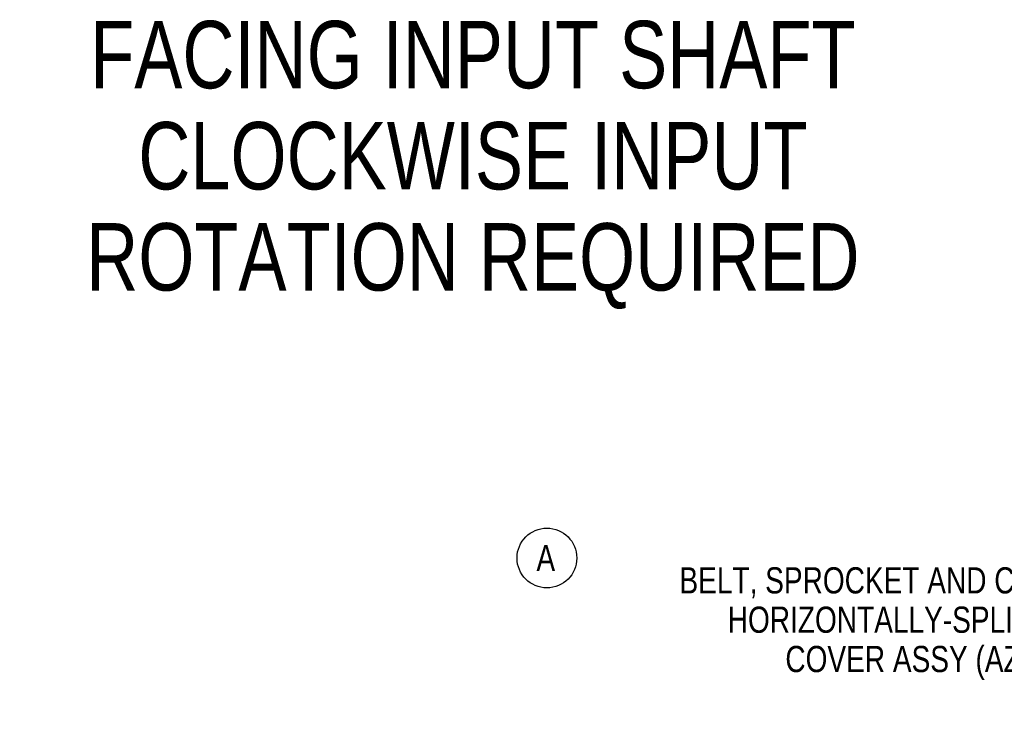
# Model space of a CAD drawing. Header units: inches. Extents: x 0 to 34, y 0 to 22.
# Tile 70 of 175: x 12.8 to 18, y 13.3 to 17.1. Entities that reach past the tile are written whole.
import ezdxf

# ---------------------------------------------------------------- set-up
doc = ezdxf.new("R2010")
doc.units = ezdxf.units.IN
doc.header["$LTSCALE"] = 1.87
doc.header["$MEASUREMENT"] = 0
doc.layers.get('0').update_dxf_attribs({"linetype": 'CONTINUOUS'})
doc.layers.add('94_3D_NOTES', color=7, linetype='CONTINUOUS')
doc.styles.get("Standard").update_dxf_attribs({"font": 'txt', "width": 0.8})
doc.dimstyles.get("Standard").update_dxf_attribs({"dimtxt": 0.14, "dimasz": 0.156, "dimexe": 0.125, "dimexo": 0.0625, "dimgap": 0.09, "dimtad": 0, "dimtih": 1, "dimtoh": 1, "dimdec": 3, "dimzin": 4, "dimdsep": 46, "dimtxsty": 'Standard', "dimblk": '_FILLED', "dimblk1": '_FILLED', "dimblk2": '_FILLED', "dimcen": 0.09, "dimadec": 0, "dimazin": 0, "dimtol": 1, "dimtp": 0.001, "dimtm": 0.001, "dimtfac": 1, "dimtdec": 3, "dimtofl": 0, "dimtmove": 0, "dimatfit": 3, "dimldrblk": '_FILLED', "dimfxl": 0, "dimtolj": 1, "dimtzin": 4, "dimarcsym": 0})

# ---------------------------------------------------------------- blocks, each defined once
blk = doc.blocks.new('BALLOON_BL0', base_point=(15.6047, 14.2244))
at = {"layer": '94_3D_NOTES', "color": 2, "linetype": 'Continuous'}
blk.add_circle((15.6047, 14.2244), 0.1596, dxfattribs=at)
at = {"layer": '94_3D_NOTES', "color": 2, "linetype": 'Continuous', "insert": (15.5487, 14.2944), "char_height": 0.14, "width": 0.112, "attachment_point": 1, "line_spacing_factor": 0.9}
blk.add_mtext('A', dxfattribs=at)
blk = doc.blocks.new('_FILLED')
at = {"color": 0, "linetype": 'ByBlock'}
blk.add_solid([(0, 0), (-1, 0.2), (-1, -0.2)], dxfattribs=at)

msp = doc.modelspace()

# ---------------------------------------------------------------- block references
at = {"layer": '94_3D_NOTES', "color": 2, "linetype": 'Continuous'}
msp.add_blockref('BALLOON_BL0', (15.604687, 14.224417), dxfattribs=at)

# ---------------------------------------------------------------- texts
at = {"layer": '94_3D_NOTES', "color": 2, "linetype": 'Continuous', "line_spacing_factor": 0.9}
for s, insert, char_height, width, attachment_point in [('FACING INPUT SHAFT\\PCLOCKWISE INPUT\\PROTATION REQUIRED', (15.209323, 17.093226), 0.36, 5.184, 2), ('BELT, SPROCKET AND CLUTCH\\PHORIZONTALLY-SPLIT BELT\\PCOVER ASSY (AZ01709)', (18.600873, 14.175123), 0.14, 2.8, 3)]:
    msp.add_mtext(s, dxfattribs=dict(at, insert=insert, char_height=char_height, width=width, attachment_point=attachment_point))

# ---------------------------------------------------------------- leaders
at = {"layer": '94_3D_NOTES', "color": 2, "linetype": 'Continuous', "annotation_type": 0, "has_hookline": 1, "hookline_direction": 1, "text_width": 2.70797}
msp.add_leader([(19.733133, 13.277517), (18.780873, 14.105123), (18.600873, 14.105123)], dimstyle='Standard', override={"dimtad": 0}, dxfattribs=at)

doc.saveas('drawing.dxf')
